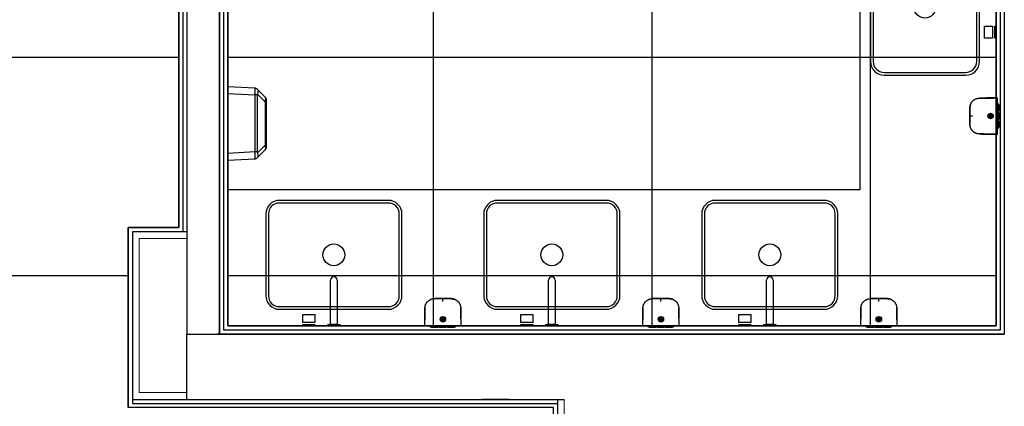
# Model space of a CAD drawing. Header units: centimetres. Extents: x -15121 to 30567, y -60641 to 0.
# Tile 157 of 256: x 7070 to 7431, y -25554 to -25412. Entities that reach past the tile are written whole.
import ezdxf

# ---------------------------------------------------------------- set-up
doc = ezdxf.new("R2010")
doc.units = ezdxf.units.CM
doc.header["$LTSCALE"] = 60
for name, color, linetype in [('A-----SZ', 8, 'Continuous'), ('AIKA NP', 7, 'Continuous'), ('AIKA podłoga wc cała', 2, 'Continuous'), ('AIKA podłoga wc pod meble', 8, 'Continuous'), ('AIKA TYNK', 5, 'Continuous'), ('AIKA widokowe', 7, 'Continuous'), ('AIKA ŚCIANA', 8, 'Continuous'), ('widokowe', 7, 'Continuous')]:
    doc.layers.add(name, color=color, linetype=linetype)
doc.layers.add('opisy', color=1, linetype='Continuous', lineweight=15)

# ---------------------------------------------------------------- blocks, each defined once
blk = doc.blocks.new('SL umywalka 50 top')
at = {"layer": 'AIKA widokowe'}
for points in [[(-20, -39), (20, -39, 0.414214), (25, -34), (25, -4, 0.414214), (20, 1), (-20, 1, 0.414214), (-25, -4), (-25, -34, 0.414214)], [(-20, -38), (20, -38, 0.414214), (24, -34), (24, -4, 0.414214), (20, 0), (-20, 0, 0.414214), (-24, -4), (-24, -34, 0.414214)]]:
    blk.add_lwpolyline(points, format="xyb", close=True, dxfattribs=at)
blk.add_circle((0, -19), 4, dxfattribs=at)
blk = doc.blocks.new('SL dozownik góra')
at = {"layer": 'AIKA widokowe'}
for p, q in [((-9.48, -0.03), (-9.48, 0.01)), ((-9.38, -0.03), (-9.38, 0.01)), ((-9.26, 0.01), (-9.37, 0.01)), ((-9.28, 0.21), (-8.58, 0.21)), ((-8.58, 0.11), (-9.28, 0.11)), ((-9.15, 0.11), (-9.15, -0.03)), ((-8.88, 0.45), (-8.88, 0.51)), ((-8.88, 0.51), (-6.38, 0.51)), ((-8.88, 0.45), (-8.88, 0.24)), ((-8.88, 0.21), (-8.88, 0.24)), ((-8.83, -0.03), (-8.83, 0.11)), ((-8.58, 0.21), (-8.48, 0.21)), ((-8.48, 0.11), (-8.58, 0.11)), ((-8.48, 0.21), (-8.38, 0.21)), ((-8.48, 0.11), (-8.48, 0.21)), ((-8.38, 0.11), (-8.48, 0.11)), ((-8.38, 0.21), (-6.58, 0.21)), ((-8.38, 0.11), (-6.58, 0.11)), ((-6.63, 0.11), (-6.63, -0.04)), ((-6.63, 0.11), (-6.63, 0.11)), ((-6.58, 0.21), (-6.48, 0.21)), ((-6.48, 0.11), (-6.58, 0.11)), ((-6.48, 0.21), (-6.38, 0.21)), ((-6.48, 0.21), (-6.48, 0.11)), ((-6.38, 0.11), (-6.48, 0.11)), ((-6.38, 0.51), (-6.38, 0.45)), ((-6.38, 0.45), (-6.38, 0.24)), ((-6.38, 0.24), (-6.38, 0.21)), ((-6.38, 0.21), (-5.75, 0.21)), ((-5.75, 0.11), (-6.38, 0.11)), ((-6.13, 0.11), (-6.13, 0.1)), ((-6.13, 0.11), (-6.13, 0.11)), ((-6.13, 0.1), (-5.72, 0.1)), ((-5.88, 0.45), (-5.88, 0.51)), ((-5.88, 0.51), (-3.38, 0.51)), ((-5.88, 0.45), (-5.88, 0.24)), ((-5.88, 0.21), (-5.88, 0.24)), ((-3.63, 0.21), (-5.75, 0.21)), ((-5.68, 0.08), (-5.57, -0.03)), ((-5.43, -0.03), (-5.61, 0.15)), ((-4.71, 0.11), (-5.57, 0.11)), ((-5.56, 0.1), (-4.93, 0.1)), ((-4.93, 0.1), (-4.93, 0.11)), ((-4.93, 0.11), (-4.93, 0.11)), ((-4.66, 0.16), (-4.85, -0.03)), ((-3.63, 0.11), (-4.31, 0.11)), ((-3.13, 0.1), (-4.3, 0.1)), ((-3.63, 0.21), (-3.43, 0.21)), ((-3.43, 0.11), (-3.63, 0.11)), ((-3.43, 0.21), (-3.23, 0.21)), ((-3.43, 0.11), (-3.43, 0.21)), ((-3.23, 0.11), (-3.43, 0.11)), ((-3.38, 0.51), (-3.38, 0.45)), ((-3.38, 0.45), (-3.38, 0.24)), ((-3.38, 0.24), (-3.38, 0.21)), ((-3.23, 0.21), (-2.88, 0.21)), ((-2.88, 0.11), (-3.23, 0.11)), ((-3.13, 0.11), (-3.13, 0.1)), ((-3.13, 0.11), (-3.13, 0.11)), ((-2.88, 0.45), (-2.88, 0.51)), ((-2.88, 0.51), (-0.38, 0.51)), ((-2.88, 0.45), (-2.88, 0.24)), ((-2.88, 0.21), (-2.88, 0.24)), ((-2.88, 0.21), (-2.78, 0.21)), ((-2.88, 0.11), (-2.78, 0.11)), ((-2.78, 0.21), (-2.68, 0.21)), ((-2.78, 0.21), (-2.78, 0.11)), ((-2.78, 0.11), (-2.68, 0.11)), ((-0.88, 0.21), (-2.68, 0.21)), ((-0.88, 0.11), (-2.68, 0.11)), ((-2.63, 0.11), (-2.63, -0.04)), ((-2.63, 0.11), (-2.63, 0.11)), ((-0.88, 0.21), (-0.78, 0.21)), ((-0.88, 0.11), (-0.78, 0.11)), ((-0.78, 0.21), (-0.68, 0.21)), ((-0.78, 0.11), (-0.78, 0.21)), ((-0.78, 0.11), (-0.68, 0.11)), ((-0.68, 0.21), (0.02, 0.21)), ((0.02, 0.11), (-0.68, 0.11)), ((-0.43, 0.11), (-0.43, -0.03)), ((-0.38, 0.51), (-0.38, 0.45)), ((-0.38, 0.45), (-0.38, 0.24)), ((-0.38, 0.24), (-0.38, 0.21)), ((-0.11, 0.11), (-0.11, -0.03)), ((0.11, 0.01), (0, 0.01)), ((0.12, 0.01), (0.12, -0.03)), ((0.22, 0.01), (0.22, -0.03)), ((-4.75, -2.24), (-4.75, -2.09)), ((-4.5, -2.09), (-4.75, -2.09)), ((-4.75, -2.26), (-4.75, -2.24)), ((-4.75, -2.73), (-4.75, -2.71)), ((-4.75, -2.89), (-4.75, -2.73)), ((-4.5, -2.89), (-4.75, -2.89)), ((-4.5, -2.24), (-4.5, -2.09)), ((-4.5, -2.24), (-4.5, -2.26)), ((-4.5, -2.71), (-4.5, -2.73)), ((-4.5, -2.89), (-4.5, -2.73)), ((-11.26, -4.31), (-11.26, -4.31)), ((-11.24, -5.15), (-11.24, -5.15)), ((-11.21, -6.37), (-11.21, -6.52)), ((-11.21, -6.38), (-11.21, -6.5)), ((1.98, -5.15), (1.98, -5.15)), ((2, -4.31), (2, -4.31))]:
    blk.add_line(p, q, dxfattribs=at)
for radius in [1, 0.9, 0.625, 0.575]:
    blk.add_circle((-4.63, -2.49), radius, dxfattribs=at)
for centre, radius, start, end in [((-9.28, 0.01), 0.2, 90, 180), ((-9.28, 0.01), 0.1, 90, 180), ((-9.37, 0), 0.009, 90, 180), ((-9.26, 0), 0.009, 0, 90), ((-5.75, 0.01), 0.2, 45, 90), ((-5.75, 0.01), 0.1, 45, 90), ((-4.59, 0.09), 0.1, 85.8328, 135), ((-4.63, -0.46), 0.65, 42.186, 85.8328), ((0, 0), 0.009, 90, 180), ((0.02, 0.01), 0.2, 0, 90), ((0.02, 0.01), 0.1, 0, 90), ((0.11, 0), 0.009, 0, 90), ((-4.63, -2.49), 0.275, 117.0357, 242.9643), ((-4.63, -2.49), 0.256, 60.7941, 119.2059), ((-4.63, -2.49), 0.256, 240.7941, 299.2059), ((-4.63, -2.49), 0.275, 297.0357, 62.9643), ((-11.24, -4.31), 0.02, 182.1155, 232.6601), ((-11.22, -5.15), 0.02, 141.303, 181.3577), ((-7.68, -6.49), 3.52, 180.5, 180.9111), ((-1.57, -6.49), 3.52, 356.2472, 359.5), ((-1.57, -6.49), 3.52, 356.0961, 359.4538), ((1.96, -5.15), 0.02, 358.8409, 39.0533), ((1.98, -4.31), 0.02, 307.0927, 359.643)]:
    blk.add_arc(centre, radius, start, end, dxfattribs=at)
for points, degree in [([(-11.35, -0.03), (-11.35, -0.03), (-11.27, -0.03)], 2), ([(-10.88, -0.04), (-11.01, -0.03), (-11.13, -0.03), (-11.26, -0.03)], 3), ([(-10.29, -0.03), (-7.46, -0.03), (-4.63, -0.03)], 2), ([(-4.63, -0.03), (-1.8, -0.03), (1.03, -0.03)], 2), ([(2, -0.03), (1.87, -0.03), (1.75, -0.03), (1.63, -0.04)], 3), ([(2.02, -0.03), (2.09, -0.03), (2.09, -0.03)], 2), ([(-0.02, -9.7), (0, -9.69), (0.01, -9.69), (0.03, -9.68)], 3)]:
    blk.add_open_spline(points, degree=degree, dxfattribs=at)
for points, knots in [([(-11.35, -0.03), (-11.35, -0.27), (-11.33, -0.75), (-11.32, -1.44), (-11.31, -2.07), (-11.29, -2.65), (-11.28, -3.16), (-11.27, -3.62), (-11.26, -4), (-11.26, -4.22), (-11.26, -4.31)], [0, 0, 0, 0, 0.174298, 0.335211, 0.482738, 0.616879, 0.737634, 0.845004, 0.938988, 1, 1, 1, 1]), ([(-11.27, -0.03), (-11.27, -0.03), (-11.27, -0.03), (-11.26, -0.03), (-11.26, -0.03), (-11.25, -0.03), (-11.24, -0.03), (-11.22, -0.03), (-11.22, -0.03), (-11.21, -0.03), (-11.2, -0.03), (-11.18, -0.03), (-11.17, -0.03), (-11.14, -0.03), (-11.12, -0.03), (-11.09, -0.03), (-11.07, -0.03), (-11.04, -0.03), (-11.04, -0.03), (-11.03, -0.03), (-11.01, -0.03), (-10.99, -0.03), (-10.96, -0.03), (-10.91, -0.03), (-10.86, -0.03), (-10.82, -0.03), (-10.81, -0.03), (-10.79, -0.03), (-10.78, -0.03), (-10.77, -0.03), (-10.76, -0.03), (-10.73, -0.03), (-10.7, -0.03), (-10.64, -0.03), (-10.61, -0.03), (-10.55, -0.03), (-10.52, -0.03), (-10.48, -0.03), (-10.47, -0.03), (-10.45, -0.03), (-10.43, -0.03), (-10.4, -0.03), (-10.36, -0.03), (-10.32, -0.03), (-10.29, -0.03)], [0, 0, 0, 0, 0.0625, 0.0625, 0.125, 0.125, 0.1875, 0.1875, 0.21875, 0.21875, 0.25, 0.25, 0.3125, 0.3125, 0.375, 0.375, 0.4375, 0.4375, 0.453125, 0.453125, 0.46875, 0.5, 0.5, 0.5625, 0.625, 0.625, 0.65625, 0.65625, 0.671875, 0.671875, 0.6875, 0.6875, 0.75, 0.75, 0.8125, 0.8125, 0.875, 0.875, 0.890625, 0.890625, 0.90625, 0.9375, 0.9375, 1, 1, 1, 1]), ([(-4.63, -10.06), (-5.26, -10.06), (-5.9, -10.06), (-6.69, -10.06), (-6.93, -10.06), (-7.21, -10.06), (-7.33, -10.06), (-7.41, -10.06), (-7.45, -10.06), (-7.53, -10.06), (-7.59, -10.06), (-7.65, -10.06), (-7.68, -10.06), (-7.7, -10.06), (-7.76, -10.06), (-7.8, -10.05), (-7.86, -10.05), (-7.88, -10.05), (-7.92, -10.05), (-7.94, -10.05), (-8.04, -10.04), (-8.12, -10.03), (-8.28, -10.01), (-8.35, -10), (-8.47, -9.97), (-8.51, -9.96), (-8.57, -9.95), (-8.58, -9.94), (-8.62, -9.93), (-8.64, -9.93), (-8.74, -9.9), (-8.81, -9.88), (-8.96, -9.82), (-9.03, -9.79), (-9.18, -9.73), (-9.25, -9.7), (-9.39, -9.63), (-9.46, -9.59), (-9.56, -9.53), (-9.59, -9.5), (-9.64, -9.47), (-9.66, -9.46), (-9.69, -9.44), (-9.71, -9.43), (-9.79, -9.37), (-9.85, -9.32), (-9.97, -9.22), (-10.03, -9.17), (-10.15, -9.07), (-10.2, -9.01), (-10.31, -8.9), (-10.36, -8.84), (-10.44, -8.74), (-10.46, -8.71), (-10.49, -8.67), (-10.5, -8.67), (-10.51, -8.65), (-10.53, -8.63), (-10.54, -8.6), (-10.6, -8.52), (-10.64, -8.46), (-10.73, -8.32), (-10.8, -8.19), (-10.87, -8.04), (-10.94, -7.9), (-10.97, -7.83), (-11.01, -7.72), (-11.02, -7.68), (-11.03, -7.63), (-11.04, -7.62), (-11.04, -7.6), (-11.05, -7.58), (-11.06, -7.55), (-11.09, -7.45), (-11.11, -7.38), (-11.14, -7.22), (-11.15, -7.15), (-11.18, -6.99), (-11.19, -6.91), (-11.2, -6.8), (-11.2, -6.76), (-11.2, -6.7), (-11.2, -6.68), (-11.2, -6.64), (-11.2, -6.62), (-11.2, -6.58), (-11.2, -6.56), (-11.21, -6.52), (-11.21, -6.49), (-11.21, -6.45), (-11.21, -6.41), (-11.21, -6.39), (-11.21, -6.33), (-11.21, -6.29), (-11.21, -6.21), (-11.21, -6.17), (-11.21, -5.98), (-11.21, -5.82), (-11.22, -5.04), (-11.23, -4.41), (-11.24, -3.16), (-11.25, -2.53), (-11.26, -1.28), (-11.27, -0.65), (-11.27, -0.03)], [0, 0, 0, 0, 0.125, 0.125, 0.15625, 0.171875, 0.179687, 0.179687, 0.1875, 0.1875, 0.195312, 0.199219, 0.199219, 0.203125, 0.203125, 0.210937, 0.210937, 0.214844, 0.214844, 0.21875, 0.21875, 0.234375, 0.234375, 0.25, 0.25, 0.257812, 0.257812, 0.261719, 0.261719, 0.265625, 0.265625, 0.28125, 0.28125, 0.296875, 0.296875, 0.3125, 0.3125, 0.328125, 0.328125, 0.335937, 0.335937, 0.339844, 0.339844, 0.34375, 0.34375, 0.359375, 0.359375, 0.375, 0.375, 0.390625, 0.390625, 0.40625, 0.40625, 0.414062, 0.414062, 0.416016, 0.416016, 0.417969, 0.421875, 0.421875, 0.4375, 0.4375, 0.453125, 0.46875, 0.46875, 0.484375, 0.484375, 0.492187, 0.492187, 0.494141, 0.494141, 0.496094, 0.5, 0.5, 0.515625, 0.515625, 0.53125, 0.53125, 0.546875, 0.546875, 0.554687, 0.554687, 0.558594, 0.558594, 0.5625, 0.5625, 0.566406, 0.566406, 0.570312, 0.574219, 0.574219, 0.578125, 0.578125, 0.585937, 0.585937, 0.59375, 0.59375, 0.625, 0.625, 0.75, 0.75, 0.875, 0.875, 1, 1, 1, 1]), ([(2.02, -0.03), (2.01, -0.65), (2, -1.28), (1.99, -2.53), (1.98, -3.16), (1.97, -4.41), (1.96, -5.04), (1.95, -5.82), (1.95, -5.98), (1.95, -6.17), (1.95, -6.21), (1.95, -6.29), (1.95, -6.33), (1.95, -6.39), (1.95, -6.41), (1.95, -6.45), (1.95, -6.49), (1.95, -6.52), (1.95, -6.56), (1.95, -6.58), (1.95, -6.62), (1.95, -6.64), (1.94, -6.68), (1.94, -6.7), (1.94, -6.76), (1.94, -6.8), (1.93, -6.91), (1.92, -6.99), (1.9, -7.15), (1.88, -7.22), (1.85, -7.38), (1.83, -7.45), (1.8, -7.55), (1.79, -7.58), (1.79, -7.6), (1.78, -7.62), (1.78, -7.63), (1.76, -7.68), (1.75, -7.72), (1.71, -7.83), (1.68, -7.9), (1.61, -8.04), (1.55, -8.19), (1.47, -8.32), (1.39, -8.46), (1.34, -8.52), (1.29, -8.6), (1.27, -8.63), (1.25, -8.65), (1.24, -8.67), (1.23, -8.67), (1.2, -8.71), (1.18, -8.74), (1.1, -8.84), (1.05, -8.9), (0.94, -9.01), (0.89, -9.07), (0.77, -9.17), (0.71, -9.22), (0.59, -9.32), (0.53, -9.37), (0.45, -9.43), (0.43, -9.44), (0.4, -9.46), (0.38, -9.47), (0.33, -9.5), (0.3, -9.53), (0.2, -9.59), (0.13, -9.63), (-0.01, -9.7), (-0.08, -9.73), (-0.22, -9.79), (-0.3, -9.82), (-0.45, -9.88), (-0.52, -9.9), (-0.62, -9.93), (-0.64, -9.93), (-0.67, -9.94), (-0.69, -9.95), (-0.75, -9.96), (-0.79, -9.97), (-0.91, -10), (-0.98, -10.01), (-1.14, -10.03), (-1.22, -10.04), (-1.32, -10.05), (-1.34, -10.05), (-1.38, -10.05), (-1.39, -10.05), (-1.45, -10.05), (-1.49, -10.06), (-1.55, -10.06), (-1.57, -10.06), (-1.61, -10.06), (-1.67, -10.06), (-1.73, -10.06), (-1.81, -10.06), (-1.85, -10.06), (-1.93, -10.06), (-2.05, -10.06), (-2.33, -10.06), (-2.57, -10.06), (-3.36, -10.06), (-3.99, -10.06), (-4.63, -10.06)], [0, 0, 0, 0, 0.125, 0.125, 0.25, 0.25, 0.375, 0.375, 0.40625, 0.40625, 0.414063, 0.414063, 0.421875, 0.421875, 0.425781, 0.425781, 0.429688, 0.433594, 0.433594, 0.4375, 0.4375, 0.441406, 0.441406, 0.445313, 0.445313, 0.453125, 0.453125, 0.46875, 0.46875, 0.484375, 0.484375, 0.5, 0.5, 0.503906, 0.505859, 0.505859, 0.507813, 0.507813, 0.515625, 0.515625, 0.53125, 0.53125, 0.546875, 0.5625, 0.5625, 0.578125, 0.578125, 0.582031, 0.583984, 0.583984, 0.585938, 0.585938, 0.59375, 0.59375, 0.609375, 0.609375, 0.625, 0.625, 0.640625, 0.640625, 0.65625, 0.65625, 0.660156, 0.660156, 0.664063, 0.664063, 0.671875, 0.671875, 0.6875, 0.6875, 0.703125, 0.703125, 0.71875, 0.71875, 0.734375, 0.734375, 0.738281, 0.738281, 0.742188, 0.742188, 0.75, 0.75, 0.765625, 0.765625, 0.78125, 0.78125, 0.785156, 0.785156, 0.789063, 0.789063, 0.796875, 0.796875, 0.800781, 0.800781, 0.804688, 0.8125, 0.8125, 0.820313, 0.820313, 0.828125, 0.84375, 0.875, 0.875, 1, 1, 1, 1]), ([(1.03, -0.03), (1.07, -0.03), (1.1, -0.03), (1.15, -0.03), (1.17, -0.03), (1.19, -0.03), (1.21, -0.03), (1.22, -0.03), (1.26, -0.03), (1.29, -0.03), (1.35, -0.03), (1.38, -0.03), (1.44, -0.03), (1.47, -0.03), (1.5, -0.03), (1.51, -0.03), (1.52, -0.03), (1.53, -0.03), (1.55, -0.03), (1.56, -0.03), (1.6, -0.03), (1.66, -0.03), (1.7, -0.03), (1.74, -0.03), (1.75, -0.03), (1.77, -0.03), (1.78, -0.03), (1.78, -0.03), (1.81, -0.03), (1.83, -0.03), (1.86, -0.03), (1.88, -0.03), (1.91, -0.03), (1.93, -0.03), (1.94, -0.03), (1.95, -0.03), (1.96, -0.03), (1.97, -0.03), (1.98, -0.03), (1.99, -0.03), (2, -0.03), (2.01, -0.03), (2.01, -0.03), (2.02, -0.03), (2.02, -0.03)], [0, 0, 0, 0, 0.0625, 0.0625, 0.09375, 0.109375, 0.109375, 0.125, 0.125, 0.1875, 0.1875, 0.25, 0.25, 0.3125, 0.3125, 0.328125, 0.328125, 0.34375, 0.34375, 0.375, 0.375, 0.4375, 0.5, 0.5, 0.53125, 0.546875, 0.546875, 0.5625, 0.5625, 0.625, 0.625, 0.6875, 0.6875, 0.75, 0.75, 0.78125, 0.78125, 0.8125, 0.8125, 0.875, 0.875, 0.9375, 0.9375, 1, 1, 1, 1]), ([(2, -4.31), (2, -4.28), (2, -4.08), (2.01, -3.68), (2.02, -3.07), (2.04, -2.41), (2.06, -1.67), (2.07, -0.87), (2.09, -0.32), (2.09, -0.03)], [0, 0, 0, 0, 0.017073, 0.142038, 0.282546, 0.438596, 0.610188, 0.797323, 1, 1, 1, 1]), ([(-11.25, -4.31), (-11.25, -4.31), (-11.25, -4.31), (-11.25, -4.31), (-11.25, -4.31), (-11.25, -4.31), (-11.25, -4.31), (-11.25, -4.31), (-11.25, -4.32), (-11.25, -4.32), (-11.25, -4.33), (-11.25, -4.34), (-11.25, -4.34), (-11.25, -4.35), (-11.25, -4.35), (-11.25, -4.36), (-11.25, -4.38), (-11.25, -4.39), (-11.25, -4.41), (-11.25, -4.41), (-11.24, -4.42), (-11.24, -4.42), (-11.24, -4.43), (-11.24, -4.44), (-11.24, -4.45), (-11.24, -4.47), (-11.24, -4.49), (-11.24, -4.52), (-11.24, -4.53), (-11.24, -4.53), (-11.24, -4.54), (-11.24, -4.54), (-11.24, -4.55), (-11.24, -4.56), (-11.24, -4.58), (-11.24, -4.6), (-11.24, -4.63), (-11.24, -4.65), (-11.24, -4.66), (-11.24, -4.67), (-11.24, -4.68), (-11.24, -4.68), (-11.24, -4.7), (-11.24, -4.71), (-11.24, -4.74), (-11.24, -4.75), (-11.24, -4.78), (-11.24, -4.79), (-11.24, -4.82), (-11.24, -4.82), (-11.24, -4.84), (-11.24, -4.84), (-11.24, -4.86), (-11.24, -4.89), (-11.24, -4.91), (-11.23, -4.93), (-11.23, -4.94), (-11.23, -4.95), (-11.23, -4.95), (-11.23, -4.95), (-11.23, -4.97), (-11.23, -4.99), (-11.23, -5.01), (-11.23, -5.03), (-11.23, -5.04), (-11.23, -5.05), (-11.23, -5.06), (-11.23, -5.06), (-11.23, -5.07), (-11.23, -5.07), (-11.23, -5.08), (-11.23, -5.1), (-11.23, -5.11), (-11.23, -5.12), (-11.23, -5.12), (-11.23, -5.12), (-11.23, -5.12), (-11.23, -5.13), (-11.23, -5.13), (-11.23, -5.13), (-11.23, -5.14), (-11.23, -5.14), (-11.23, -5.15), (-11.23, -5.15), (-11.23, -5.15)], [0, 0, 0, 0, 0.03125, 0.03125, 0.039062, 0.039062, 0.046875, 0.0625, 0.0625, 0.09375, 0.125, 0.125, 0.140625, 0.140625, 0.15625, 0.15625, 0.1875, 0.21875, 0.21875, 0.234375, 0.242187, 0.242187, 0.25, 0.25, 0.28125, 0.28125, 0.3125, 0.34375, 0.34375, 0.351562, 0.351562, 0.359375, 0.359375, 0.375, 0.375, 0.40625, 0.4375, 0.4375, 0.453125, 0.460937, 0.460937, 0.46875, 0.46875, 0.5, 0.5, 0.53125, 0.53125, 0.5625, 0.5625, 0.578125, 0.578125, 0.59375, 0.59375, 0.625, 0.65625, 0.65625, 0.671875, 0.671875, 0.679687, 0.679687, 0.6875, 0.71875, 0.75, 0.75, 0.78125, 0.78125, 0.789062, 0.789062, 0.796875, 0.8125, 0.8125, 0.84375, 0.875, 0.875, 0.890625, 0.890625, 0.898437, 0.898437, 0.90625, 0.90625, 0.9375, 0.96875, 0.96875, 1, 1, 1, 1]), ([(-11.24, -5.15), (-11.24, -5.15), (-11.24, -5.15), (-11.24, -5.14), (-11.24, -5.14), (-11.24, -5.14), (-11.24, -5.14), (-11.24, -5.14), (-11.24, -5.14), (-11.24, -5.13), (-11.24, -5.12), (-11.24, -5.11), (-11.24, -5.11), (-11.24, -5.1), (-11.24, -5.1), (-11.24, -5.09), (-11.24, -5.08), (-11.24, -5.06), (-11.24, -5.05), (-11.24, -5.04), (-11.24, -5.03), (-11.24, -5.03), (-11.24, -5.03), (-11.24, -5.01), (-11.24, -5), (-11.24, -4.98), (-11.24, -4.96), (-11.24, -4.94), (-11.24, -4.92), (-11.24, -4.92), (-11.24, -4.91), (-11.24, -4.91), (-11.24, -4.9), (-11.24, -4.89), (-11.24, -4.87), (-11.24, -4.85), (-11.24, -4.82), (-11.24, -4.8), (-11.24, -4.79), (-11.24, -4.78), (-11.24, -4.77), (-11.24, -4.77), (-11.24, -4.75), (-11.24, -4.74), (-11.25, -4.71), (-11.25, -4.7), (-11.25, -4.67), (-11.25, -4.66), (-11.25, -4.64), (-11.25, -4.63), (-11.25, -4.62), (-11.25, -4.61), (-11.25, -4.59), (-11.25, -4.57), (-11.25, -4.54), (-11.25, -4.52), (-11.25, -4.52), (-11.25, -4.51), (-11.25, -4.5), (-11.25, -4.5), (-11.25, -4.48), (-11.25, -4.46), (-11.25, -4.44), (-11.25, -4.42), (-11.25, -4.41), (-11.25, -4.4), (-11.25, -4.4), (-11.25, -4.39), (-11.25, -4.39), (-11.25, -4.38), (-11.25, -4.37), (-11.25, -4.36), (-11.25, -4.34), (-11.25, -4.34), (-11.25, -4.33), (-11.25, -4.33), (-11.25, -4.33), (-11.25, -4.33), (-11.25, -4.33), (-11.25, -4.32), (-11.25, -4.31), (-11.25, -4.31), (-11.25, -4.31), (-11.25, -4.31), (-11.25, -4.31)], [0, 0, 0, 0, 0.023159, 0.023159, 0.031037, 0.031037, 0.038915, 0.05467, 0.05467, 0.086181, 0.117692, 0.117692, 0.133448, 0.133448, 0.149203, 0.149203, 0.180714, 0.212225, 0.212225, 0.227981, 0.235858, 0.235858, 0.243736, 0.243736, 0.275247, 0.275247, 0.306758, 0.338269, 0.338269, 0.346147, 0.346147, 0.354025, 0.354025, 0.36978, 0.36978, 0.401291, 0.432802, 0.432802, 0.448558, 0.456435, 0.456435, 0.464313, 0.464313, 0.495824, 0.495824, 0.527335, 0.527335, 0.558846, 0.558846, 0.574602, 0.574602, 0.590357, 0.590357, 0.621868, 0.653379, 0.653379, 0.669135, 0.669135, 0.677012, 0.677012, 0.68489, 0.716401, 0.747912, 0.747912, 0.779423, 0.779423, 0.787301, 0.787301, 0.795179, 0.810934, 0.810934, 0.842445, 0.873956, 0.873956, 0.889712, 0.889712, 0.897589, 0.897589, 0.905467, 0.905467, 0.936978, 0.968489, 0.968489, 1, 1, 1, 1]), ([(-11.24, -5.15), (-11.24, -5.15), (-11.24, -5.18), (-11.23, -5.23), (-11.23, -5.29), (-11.23, -5.35), (-11.23, -5.43), (-11.23, -5.52), (-11.23, -5.6), (-11.22, -5.68), (-11.22, -5.77), (-11.22, -5.85), (-11.22, -5.93), (-11.22, -6.01), (-11.22, -6.08), (-11.21, -6.15), (-11.21, -6.22), (-11.21, -6.28), (-11.21, -6.34), (-11.21, -6.4), (-11.21, -6.45), (-11.21, -6.5), (-11.21, -6.55), (-11.2, -6.58), (-11.2, -6.61), (-11.2, -6.62)], [0, 0, 0, 0, 0.001486, 0.007177, 0.011069, 0.015278, 0.025345, 0.038385, 0.054841, 0.074931, 0.098773, 0.130706, 0.167697, 0.209788, 0.257008, 0.309376, 0.366907, 0.429612, 0.497499, 0.570576, 0.648846, 0.732314, 0.820984, 0.914859, 1, 1, 1, 1]), ([(1.95, -6.62), (1.95, -6.62), (1.95, -6.61), (1.95, -6.6), (1.95, -6.58), (1.95, -6.56), (1.95, -6.55), (1.95, -6.53), (1.95, -6.5), (1.95, -6.48), (1.95, -6.46), (1.95, -6.43), (1.95, -6.4), (1.95, -6.37), (1.95, -6.34), (1.95, -6.31), (1.95, -6.28), (1.95, -6.24), (1.95, -6.21), (1.96, -6.18), (1.96, -6.16), (1.96, -6.14), (1.96, -6.13), (1.96, -6.11), (1.96, -6.08), (1.96, -6.02), (1.96, -5.94), (1.96, -5.83), (1.97, -5.66), (1.97, -5.43), (1.98, -5.24), (1.98, -5.15)], [0, 0, 0, 0, 0.083134, 0.174265, 0.26017, 0.340849, 0.416304, 0.486534, 0.551541, 0.611325, 0.665887, 0.71523, 0.759355, 0.798265, 0.831967, 0.860466, 0.881145, 0.897866, 0.910656, 0.919582, 0.922656, 0.924885, 0.92574, 0.92648, 0.928779, 0.933035, 0.939253, 0.947434, 0.957578, 0.977893, 1, 1, 1, 1]), ([(1.97, -5.15), (1.97, -5.15), (1.97, -5.15), (1.97, -5.14), (1.97, -5.14), (1.97, -5.13), (1.97, -5.13), (1.97, -5.13), (1.97, -5.12), (1.97, -5.12), (1.97, -5.12), (1.97, -5.12), (1.97, -5.11), (1.97, -5.1), (1.97, -5.08), (1.97, -5.07), (1.97, -5.07), (1.97, -5.06), (1.97, -5.06), (1.97, -5.05), (1.98, -5.04), (1.98, -5.03), (1.98, -5.01), (1.98, -4.99), (1.98, -4.97), (1.98, -4.95), (1.98, -4.95), (1.98, -4.95), (1.98, -4.94), (1.98, -4.93), (1.98, -4.91), (1.98, -4.89), (1.98, -4.86), (1.98, -4.84), (1.98, -4.84), (1.98, -4.82), (1.98, -4.82), (1.98, -4.79), (1.98, -4.78), (1.98, -4.75), (1.98, -4.74), (1.98, -4.71), (1.98, -4.7), (1.98, -4.68), (1.98, -4.68), (1.98, -4.67), (1.98, -4.66), (1.98, -4.65), (1.98, -4.63), (1.98, -4.6), (1.98, -4.58), (1.98, -4.56), (1.98, -4.55), (1.98, -4.54), (1.98, -4.54), (1.98, -4.53), (1.98, -4.53), (1.98, -4.52), (1.99, -4.49), (1.99, -4.47), (1.99, -4.45), (1.99, -4.44), (1.99, -4.43), (1.99, -4.42), (1.99, -4.42), (1.99, -4.41), (1.99, -4.41), (1.99, -4.39), (1.99, -4.38), (1.99, -4.36), (1.99, -4.35), (1.99, -4.35), (1.99, -4.34), (1.99, -4.34), (1.99, -4.33), (1.99, -4.32), (1.99, -4.32), (1.99, -4.31), (1.99, -4.31), (1.99, -4.31), (1.99, -4.31), (1.99, -4.31), (1.99, -4.31), (1.99, -4.31), (1.99, -4.31)], [0, 0, 0, 0, 0.03125, 0.03125, 0.0625, 0.09375, 0.09375, 0.101563, 0.101563, 0.109375, 0.109375, 0.125, 0.125, 0.15625, 0.1875, 0.1875, 0.203125, 0.210938, 0.210938, 0.21875, 0.21875, 0.25, 0.25, 0.28125, 0.3125, 0.320313, 0.320313, 0.328125, 0.328125, 0.34375, 0.34375, 0.375, 0.40625, 0.40625, 0.421875, 0.421875, 0.4375, 0.4375, 0.46875, 0.46875, 0.5, 0.5, 0.53125, 0.53125, 0.539063, 0.539063, 0.546875, 0.5625, 0.5625, 0.59375, 0.625, 0.625, 0.640625, 0.640625, 0.648438, 0.648438, 0.65625, 0.65625, 0.6875, 0.71875, 0.71875, 0.75, 0.75, 0.757813, 0.757813, 0.765625, 0.78125, 0.78125, 0.8125, 0.84375, 0.84375, 0.859375, 0.859375, 0.875, 0.875, 0.90625, 0.9375, 0.9375, 0.953125, 0.960938, 0.960938, 0.96875, 0.96875, 1, 1, 1, 1]), ([(2, -4.31), (2, -4.31), (2, -4.31), (2, -4.31), (2, -4.31), (2, -4.32), (2, -4.33), (2, -4.33), (2, -4.33), (2, -4.33), (2, -4.33), (2, -4.34), (2, -4.34), (2, -4.36), (1.99, -4.37), (1.99, -4.38), (1.99, -4.39), (1.99, -4.39), (1.99, -4.4), (1.99, -4.4), (1.99, -4.41), (1.99, -4.42), (1.99, -4.44), (1.99, -4.46), (1.99, -4.48), (1.99, -4.5), (1.99, -4.5), (1.99, -4.51), (1.99, -4.52), (1.99, -4.52), (1.99, -4.54), (1.99, -4.57), (1.99, -4.59), (1.99, -4.61), (1.99, -4.62), (1.99, -4.63), (1.99, -4.64), (1.99, -4.66), (1.99, -4.67), (1.99, -4.7), (1.99, -4.71), (1.99, -4.74), (1.99, -4.75), (1.99, -4.77), (1.99, -4.77), (1.99, -4.78), (1.99, -4.79), (1.99, -4.8), (1.98, -4.82), (1.98, -4.85), (1.98, -4.87), (1.98, -4.89), (1.98, -4.9), (1.98, -4.91), (1.98, -4.91), (1.98, -4.92), (1.98, -4.92), (1.98, -4.94), (1.98, -4.96), (1.98, -4.98), (1.98, -5), (1.98, -5.01), (1.98, -5.03), (1.98, -5.03), (1.98, -5.03), (1.98, -5.04), (1.98, -5.05), (1.98, -5.06), (1.98, -5.08), (1.98, -5.09), (1.98, -5.1), (1.98, -5.1), (1.98, -5.11), (1.98, -5.11), (1.98, -5.12), (1.98, -5.13), (1.98, -5.14), (1.98, -5.14), (1.98, -5.14), (1.98, -5.14), (1.98, -5.14), (1.98, -5.14), (1.98, -5.15), (1.98, -5.15), (1.98, -5.15)], [0, 0, 0, 0, 0.03178, 0.03178, 0.063561, 0.095341, 0.095341, 0.103286, 0.103286, 0.111231, 0.111231, 0.127121, 0.127121, 0.158902, 0.190682, 0.190682, 0.206572, 0.214517, 0.214517, 0.222462, 0.222462, 0.254243, 0.254243, 0.286023, 0.317803, 0.325748, 0.325748, 0.333693, 0.333693, 0.349583, 0.349583, 0.381364, 0.413144, 0.413144, 0.429034, 0.429034, 0.444924, 0.444924, 0.476705, 0.476705, 0.508485, 0.508485, 0.540265, 0.540265, 0.54821, 0.54821, 0.556156, 0.572046, 0.572046, 0.603826, 0.635606, 0.635606, 0.651496, 0.651496, 0.659442, 0.659442, 0.667387, 0.667387, 0.699167, 0.730947, 0.730947, 0.762728, 0.762728, 0.770673, 0.770673, 0.778618, 0.794508, 0.794508, 0.826288, 0.858069, 0.858069, 0.873959, 0.873959, 0.889849, 0.889849, 0.921629, 0.953409, 0.953409, 0.9693, 0.977245, 0.977245, 0.98519, 0.98519, 1, 1, 1, 1]), ([(-9.29, -9.68), (-9.17, -9.74), (-8.93, -9.84), (-8.56, -9.96), (-8.17, -10.03), (-7.78, -10.06), (-7.38, -10.07), (-6.33, -10.1), (-5.42, -10.12), (-4.63, -10.12)], [0, 0, 0, 0, 0.083303, 0.166609, 0.249917, 0.333224, 0.416576, 0.499923, 1, 1, 1, 1]), ([(-4.63, -9.07), (-4.63, -9.1), (-4.63, -9.14), (-4.63, -9.2), (-4.63, -9.23), (-4.63, -9.3), (-4.63, -9.33), (-4.63, -9.37), (-4.63, -9.37), (-4.63, -9.39), (-4.63, -9.4), (-4.63, -9.42), (-4.63, -9.44), (-4.63, -9.48), (-4.63, -9.54), (-4.63, -9.59), (-4.63, -9.63), (-4.63, -9.65), (-4.63, -9.67), (-4.63, -9.68), (-4.63, -9.69), (-4.63, -9.69), (-4.63, -9.7), (-4.63, -9.72), (-4.63, -9.75), (-4.63, -9.79), (-4.63, -9.82), (-4.63, -9.86), (-4.63, -9.88), (-4.63, -9.9), (-4.63, -9.91), (-4.63, -9.91), (-4.63, -9.92), (-4.63, -9.92), (-4.63, -9.93), (-4.63, -9.94), (-4.63, -9.96), (-4.63, -9.99), (-4.63, -10.01), (-4.63, -10.02), (-4.63, -10.03), (-4.63, -10.03), (-4.63, -10.04), (-4.63, -10.04), (-4.63, -10.04), (-4.63, -10.05), (-4.63, -10.06), (-4.63, -10.06), (-4.63, -10.06)], [0, 0, 0, 0, 0.0625, 0.0625, 0.125, 0.125, 0.1875, 0.1875, 0.203125, 0.203125, 0.21875, 0.21875, 0.25, 0.25, 0.3125, 0.375, 0.375, 0.40625, 0.40625, 0.421875, 0.429687, 0.429687, 0.4375, 0.4375, 0.5, 0.5, 0.5625, 0.5625, 0.625, 0.625, 0.640625, 0.648438, 0.648438, 0.65625, 0.65625, 0.6875, 0.6875, 0.75, 0.8125, 0.8125, 0.84375, 0.84375, 0.859375, 0.859375, 0.875, 0.875, 0.9375, 1, 1, 1, 1]), ([(-4.63, -10.12), (-3.84, -10.12), (-2.92, -10.1), (-1.88, -10.07), (-1.6, -10.06), (-1.45, -10.05), (-1.44, -10.05)], [0, 0, 0, 0, 0.740066, 0.863413, 0.986765, 1, 1, 1, 1])]:
    blk.add_open_spline(points, degree=3, knots=knots, dxfattribs=at)
blk = doc.blocks.new('SL suszarka do rąk góra')
at = {"layer": 'AIKA widokowe'}
for p, q in [((-11, 0), (-13.5, 0)), ((-13.5, 0), (-12.98, -9.92)), ((-10.48, -9.92), (-11, 0)), ((11, 0), (-11, 0)), ((11, 0), (10.48, -9.92)), ((13.5, 0), (11, 0)), ((12.98, -9.92), (13.5, 0)), ((10.48, -9.92), (-10.48, -9.92)), ((-10.48, -10.91), (-10.48, -9.92)), ((10.48, -10.91), (10.48, -9.92)), ((-12.54, -10.91), (-12.51, -10.94)), ((-12.51, -10.94), (-9.69, -13.76)), ((-7.92, -13.76), (-10.74, -10.94)), ((-10.48, -10.91), (10.48, -10.91)), ((-8.63, -14.2), (-7.92, -14.2)), ((7.92, -13.76), (-7.92, -13.76)), ((-7.92, -14.2), (-7.92, -13.76)), ((-7.92, -14.2), (7.92, -14.2)), ((10.74, -10.94), (7.92, -13.76)), ((7.92, -14.2), (7.92, -13.76)), ((7.92, -14.2), (8.63, -14.2)), ((9.69, -13.76), (12.51, -10.94)), ((12.51, -10.94), (12.54, -10.91))]:
    blk.add_line(p, q, dxfattribs=at)
for centre, start, end in [((-11.48, -9.85), 183, 225), ((11.48, -9.85), 315, 357), ((-8.63, -12.7), 225, 270), ((8.63, -12.7), 270, 315)]:
    blk.add_arc(centre, 1.5, start, end, dxfattribs=at)
for centre, major_axis, ratio, start_param, end_param in [((-10.43, -10.9), (-2.55, 0.98), 0.026186, 0.011642, 0.272072), ((-10.5, -9.41), (-2.48, -0.48), 0.181937, 0.23532, 1.282518), ((-10.43, -10.9), (-2.5, -0.07), 0.391695, 4.725364, 4.985794), ((10.43, -10.9), (-2.5, 0.07), 0.391695, 4.438984, 4.699414), ((10.5, -9.41), (2.48, -0.48), 0.181937, 5.000667, 6.047865), ((10.43, -10.9), (2.55, 0.98), 0.026186, 6.011113, 6.271543), ((-10.5, -9.41), (-2.07, -1.45), 0.488826, 0.0861, 1.133298), ((-10.43, -11.96), (-0.435, 0.977), 0.924938, 5.892541, 6.15297), ((-7.21, -12.7), (-2.53, -0.97), 0.29403, 0.130209, 1.177407), ((7.21, -12.7), (2.53, -0.97), 0.29403, 5.105779, 6.152976), ((10.43, -11.96), (0.435, 0.977), 0.924938, 0.130215, 0.390645), ((10.5, -9.41), (2.07, -1.45), 0.488826, 5.149887, 6.197085)]:
    blk.add_ellipse(centre, major_axis=major_axis, ratio=ratio, start_param=start_param, end_param=end_param, dxfattribs=at)

msp = doc.modelspace()

# ---------------------------------------------------------------- linework, layer by layer
at = {"layer": 'A-----SZ'}
for p, q in [((7131.4286, -25527.7983), (7431.4286, -25527.7983)), ((7256.1243, -25527.7983, 324.1381), (7232.1243, -25527.7983, 324.1381)), ((7232.1243, -25527.7983, 324.1381), (7256.1243, -25527.7983, 324.1381)), ((7234.8498, -25527.7983), (7259.8498, -25527.7983)), ((7234.8498, -25527.7983), (7259.8498, -25527.7983)), ((7330.3766, -25527.7983), (7354.3766, -25527.7983)), ((7232.1243, -25551.7983, 324.1381), (7256.1243, -25551.7983, 324.1381)), ((7232.1243, -25551.7983, 324.1381), (7256.1243, -25551.7983, 324.1381)), ((7249.8498, -25551.7983), (7239.8498, -25551.7983)), ((7249.8498, -25551.7983), (7239.8498, -25551.7983))]:
    msp.add_line(p, q, dxfattribs=at)
at = {"layer": 'AIKA NP', "color": 8}
msp.add_lwpolyline([(7131.4286, -25393.7983), (7131.4286, -25490.1909), (7111.4286, -25490.1909), (7111.4286, -25551.7983), (7267.4286, -25551.7983), (7267.4286, -25711.2983)], dxfattribs=at)
at = {"layer": 'AIKA podłoga wc cała'}
for p, q in [((7302.1287, -25524.7983), (7302.1287, -25265.7983)), ((7221.9287, -25524.7983), (7221.9287, -25285.7983)), ((7382.3287, -25524.7983), (7382.3287, -25285.7983)), ((7128.4286, -25426.1537), (6820.9287, -25426.1537)), ((7428.4286, -25426.1537), (7146.4286, -25426.1537)), ((7109.9286, -25506.3537), (6820.9287, -25506.3537)), ((7428.4286, -25506.3537), (7146.4286, -25506.3537))]:
    msp.add_line(p, q, dxfattribs=at)
msp.add_lwpolyline([(7231.4286, -25265.7983), (7231.4286, -25285.7983), (7146.4286, -25285.7983), (7146.4286, -25297.2983), (7128.4286, -25297.2983), (7128.4286, -25285.7983), (6820.9287, -25285.7983), (6820.9287, -25709.7983), (7265.9286, -25709.7983), (7265.9286, -25554.7983), (7109.9286, -25554.7983), (7109.9286, -25488.6909), (7128.4286, -25488.6909), (7128.4286, -25387.2983), (7146.4286, -25387.2983), (7146.4286, -25524.7983), (7428.4286, -25524.7983), (7428.4286, -25285.7983), (7332.4286, -25285.7983), (7332.4286, -25265.7983)], close=True, dxfattribs=at)
at = {"layer": 'AIKA podłoga wc pod meble'}
for p, q in [((7302.1287, -25474.7983), (7302.1287, -25265.7983)), ((7221.9287, -25474.7983), (7221.9287, -25285.7983)), ((7128.4286, -25426.1537), (6820.9287, -25426.1537)), ((7128.4286, -25426.1537), (6820.9287, -25426.1537)), ((7378.4286, -25426.1537), (7146.4286, -25426.1537)), ((7109.9286, -25506.3537), (6820.9287, -25506.3537)), ((7109.9286, -25506.3537), (6820.9287, -25506.3537))]:
    msp.add_line(p, q, dxfattribs=at)
msp.add_lwpolyline([(7231.4286, -25265.7983), (7231.4286, -25285.7983), (7146.4286, -25285.7983), (7146.4286, -25297.2983), (7128.4286, -25297.2983), (7128.4286, -25285.7983), (6820.9287, -25285.7983), (6820.9287, -25709.7983), (7265.9286, -25709.7983), (7265.9286, -25554.7983), (7109.9286, -25554.7983), (7109.9286, -25488.6909), (7128.4286, -25488.6909), (7128.4286, -25387.2983), (7146.4286, -25387.2983), (7146.4286, -25524.7983), (7428.4286, -25524.7983), (7428.4286, -25285.7983), (7332.4286, -25285.7983), (7332.4286, -25265.7983)], close=True, dxfattribs=at)
msp.add_lwpolyline([(7231.4286, -25265.7983), (7231.4286, -25285.7983), (7146.4286, -25285.7983), (7146.4286, -25297.2983), (7128.4286, -25297.2983), (7128.4286, -25285.7983), (6820.9287, -25285.7983), (6820.9287, -25709.7983), (7265.9286, -25709.7983), (7265.9286, -25554.7983), (7109.9286, -25554.7983), (7109.9286, -25488.6909), (7128.4286, -25488.6909), (7128.4286, -25387.2983), (7146.4286, -25387.2983), (7146.4286, -25524.7983), (7428.4286, -25524.7983), (7428.4286, -25285.7983), (7332.4286, -25285.7983), (7332.4286, -25265.7983)], close=True, dxfattribs=at)
at = {"layer": 'AIKA TYNK'}
for p, q in [((7129.9286, -25393.7983), (7129.9286, -25490.1909)), ((7129.9286, -25490.1909), (7111.4286, -25490.1909)), ((7111.4286, -25490.1909), (7111.4286, -25553.2983)), ((7111.4286, -25553.2983), (7267.4286, -25553.2983)), ((7267.4286, -25553.2983), (7267.4286, -25711.2983))]:
    msp.add_line(p, q, dxfattribs=at)
msp.add_lwpolyline([(7333.4286, -25284.2983), (7429.9286, -25284.2983), (7429.9286, -25525.3115), (7429.9286, -25526.2983), (7144.9286, -25526.2983), (7144.9286, -25393.7983)], dxfattribs=at)
at = {"layer": 'AIKA widokowe'}
for p, q in [((7378.4286, -25285.7983), (7378.4286, -25474.7983)), ((7128.4286, -25393.7983), (7128.4286, -25488.6909)), ((7378.4286, -25474.7983), (7146.4286, -25474.7983)), ((7128.4286, -25488.6909), (7109.9286, -25488.6909)), ((7109.9286, -25488.6909), (7109.9286, -25554.7983))]:
    msp.add_line(p, q, dxfattribs=at)
msp.add_lwpolyline([(7333.4286, -25285.7983), (7428.4286, -25285.7983), (7428.4286, -25524.7983), (7146.4286, -25524.7983), (7146.4286, -25393.7983)], dxfattribs=at)
at = {"layer": 'AIKA ŚCIANA'}
for p, q in [((7131.4286, -25393.7983), (7131.4286, -25527.7983)), ((7131.4286, -25393.7983), (7131.4286, -25488.6909)), ((7143.4286, -25393.7983), (7143.4286, -25527.7983)), ((7131.4286, -25551.7983), (7131.4286, -25527.7983)), ((7131.4286, -25551.7983), (7269.9286, -25551.7983))]:
    msp.add_line(p, q, dxfattribs=at)
msp.add_lwpolyline([(7333.4286, -25282.7983), (7431.4286, -25282.7983), (7431.4286, -25525.3115), (7431.4286, -25527.7983), (7143.4286, -25527.7983), (7143.4286, -25393.7983)], dxfattribs=at)
at = {"layer": 'opisy'}
for p, q in [((7111.4286, -25490.1909), (7131.4286, -25490.1909)), ((7111.4286, -25551.7983), (7111.4286, -25490.1909)), ((7354.3766, -25527.7983), (7330.3766, -25527.7983)), ((7131.4286, -25551.7983), (7111.4286, -25551.7983)), ((7267.4286, -25712.8323), (7267.4286, -25551.7983))]:
    msp.add_line(p, q, dxfattribs=at)
at = {"layer": 'opisy', "color": 8}
for p, q in [((7113.9286, -25492.6909), (7131.4286, -25492.6909)), ((7113.9286, -25549.2983), (7113.9286, -25492.6909)), ((7131.4286, -25549.2983), (7113.9286, -25549.2983)), ((7269.9286, -25712.8323), (7269.9286, -25551.7983))]:
    msp.add_line(p, q, dxfattribs=at)
at = {"layer": 'opisy', "linetype": 'Continuous'}
msp.add_line((7142.8249, -25527.7983), (7143.4286, -25527.1946), dxfattribs=at)
at = {"layer": 'widokowe'}
for p, q in [((7424.1621, -25419.0972), (7424.1621, -25414.6972)), ((7424.1621, -25414.6972), (7427.1353, -25414.6972)), ((7427.1353, -25414.6972), (7427.1353, -25419.0972)), ((7427.9186, -25419.0972), (7427.9186, -25414.6972)), ((7427.9186, -25414.6972), (7428.4286, -25414.6972)), ((7428.4286, -25416.8972), (7427.9186, -25416.8972)), ((7428.4286, -25414.6972), (7428.4286, -25419.0972)), ((7427.1353, -25419.0972), (7424.1621, -25419.0972)), ((7428.4286, -25419.0972), (7427.9186, -25419.0972)), ((7184.1665, -25524.2883), (7184.1665, -25507.9983)), ((7186.5665, -25507.9983), (7186.5665, -25524.2883)), ((7264.1665, -25524.2883), (7264.1665, -25507.9983)), ((7266.5665, -25507.9983), (7266.5665, -25524.2883)), ((7344.1665, -25524.2883), (7344.1665, -25507.9983)), ((7346.5665, -25507.9983), (7346.5665, -25524.2883)), ((7173.9665, -25523.505), (7173.9665, -25520.5318)), ((7173.9665, -25520.5318), (7178.3665, -25520.5318)), ((7178.3665, -25520.5318), (7178.3665, -25523.505)), ((7253.9665, -25523.505), (7253.9665, -25520.5318)), ((7253.9665, -25520.5318), (7258.3665, -25520.5318)), ((7258.3665, -25520.5318), (7258.3665, -25523.505)), ((7333.9665, -25523.505), (7333.9665, -25520.5318)), ((7333.9665, -25520.5318), (7338.3665, -25520.5318)), ((7338.3665, -25520.5318), (7338.3665, -25523.505)), ((7178.3665, -25523.505), (7173.9665, -25523.505)), ((7173.9665, -25524.7983), (7173.9665, -25524.2883)), ((7173.9665, -25524.2883), (7178.3665, -25524.2883)), ((7178.3665, -25524.7983), (7173.9665, -25524.7983)), ((7176.1665, -25524.7983), (7176.1665, -25524.2883)), ((7178.3665, -25524.2883), (7178.3665, -25524.7983)), ((7183.1665, -25524.7983), (7183.1665, -25524.2883)), ((7183.1665, -25524.2883), (7187.5665, -25524.2883)), ((7187.5665, -25524.7983), (7183.1665, -25524.7983)), ((7186.5665, -25524.2883), (7184.1665, -25524.2883)), ((7185.3665, -25524.7983), (7185.3665, -25524.2883)), ((7187.5665, -25524.2883), (7187.5665, -25524.7983)), ((7258.3665, -25523.505), (7253.9665, -25523.505)), ((7253.9665, -25524.7983), (7253.9665, -25524.2883)), ((7253.9665, -25524.2883), (7258.3665, -25524.2883)), ((7258.3665, -25524.7983), (7253.9665, -25524.7983)), ((7256.1665, -25524.7983), (7256.1665, -25524.2883)), ((7258.3665, -25524.2883), (7258.3665, -25524.7983)), ((7263.1665, -25524.7983), (7263.1665, -25524.2883)), ((7263.1665, -25524.2883), (7267.5665, -25524.2883)), ((7267.5665, -25524.7983), (7263.1665, -25524.7983)), ((7266.5665, -25524.2883), (7264.1665, -25524.2883)), ((7265.3665, -25524.7983), (7265.3665, -25524.2883)), ((7267.5665, -25524.2883), (7267.5665, -25524.7983)), ((7338.3665, -25523.505), (7333.9665, -25523.505)), ((7333.9665, -25524.7983), (7333.9665, -25524.2883)), ((7333.9665, -25524.2883), (7338.3665, -25524.2883)), ((7338.3665, -25524.7983), (7333.9665, -25524.7983)), ((7336.1665, -25524.7983), (7336.1665, -25524.2883)), ((7338.3665, -25524.2883), (7338.3665, -25524.7983)), ((7343.1665, -25524.7983), (7343.1665, -25524.2883)), ((7343.1665, -25524.2883), (7347.5665, -25524.2883)), ((7347.5665, -25524.7983), (7343.1665, -25524.7983)), ((7346.5665, -25524.2883), (7344.1665, -25524.2883)), ((7345.3665, -25524.7983), (7345.3665, -25524.2883)), ((7347.5665, -25524.2883), (7347.5665, -25524.7983))]:
    msp.add_line(p, q, dxfattribs=at)
for centre in [(7185.3665, -25507.9983), (7265.3665, -25507.9983), (7345.3665, -25507.9983)]:
    msp.add_arc(centre, 1.2, 0, 180, dxfattribs=at)

# ---------------------------------------------------------------- block references
at = {"layer": 'AIKA widokowe', "color": 8, "rotation": 90}
msp.add_blockref('SL umywalka 50 top', (7383.299, -25407.6972), dxfattribs=at)
at = {"layer": 'AIKA widokowe', "color": 6}
for name, p, rotation in [('SL suszarka do rąk góra', (7146.4286, -25450.4138), 90), ('SL dozownik góra', (7428.8846, -25452.3262), 270), ('SL dozownik góra', (7220.7375, -25524.8243), 180), ('SL dozownik góra', (7300.7474, -25524.8243), 180), ('SL dozownik góra', (7380.7455, -25524.8243), 180)]:
    msp.add_blockref(name, p, dxfattribs=dict(at, rotation=rotation))
at = {"layer": 'AIKA widokowe', "color": 8}
for p in [(7185.3665, -25479.6688), (7265.3665, -25479.6688), (7345.3665, -25479.6688)]:
    msp.add_blockref('SL umywalka 50 top', p, dxfattribs=at)

doc.saveas('drawing.dxf')
